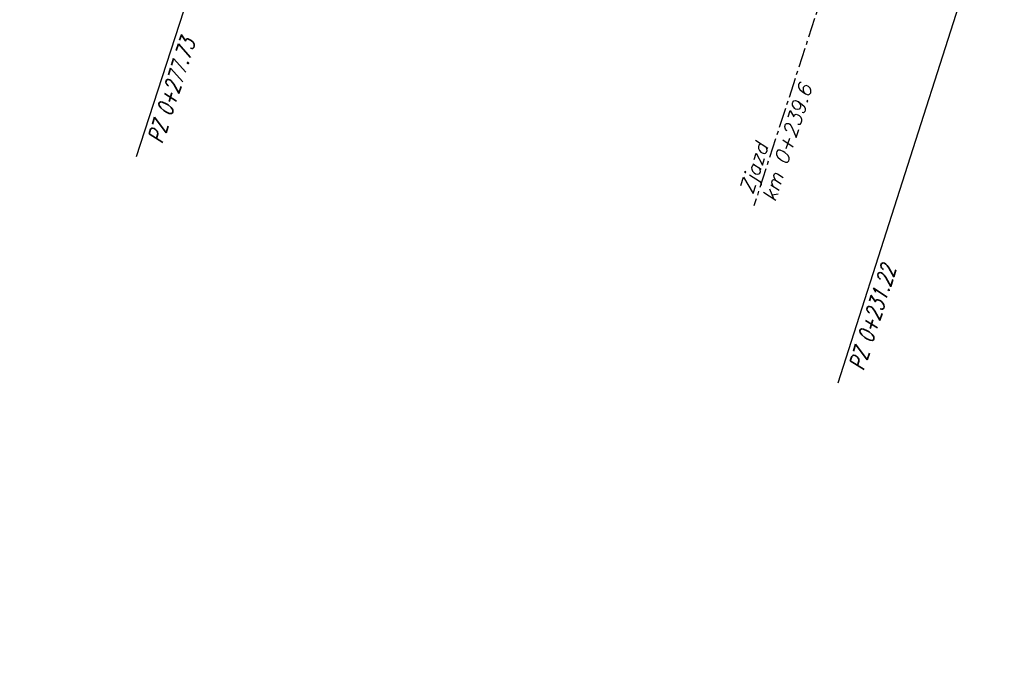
# Model space of a CAD drawing. Header units: metres. Extents: x 8431043 to 8456388, y 5766167 to 5771876.
# Tile 19 of 31: x 8434208 to 8434271, y 5770193 to 5770234. Entities that reach past the tile are written whole.
import ezdxf

# ---------------------------------------------------------------- set-up
doc = ezdxf.new("R2010")
doc.units = ezdxf.units.M
doc.linetypes.add('CENTER', pattern=[2, 1.25, -0.25, 0.25, -0.25])
doc.linetypes.add('CIĄGŁA', pattern=[0])
for name, color, linetype in [('C-DROGI-SYTUACJA-ETYKIETY', 1, 'Continuous'), ('S-5_opis_pkt_geometrycznych', 20, 'Continuous'), ('S-5_opis_Zjazd_ist_L', 7, 'Continuous')]:
    doc.layers.add(name, color=color, linetype=linetype)
doc.layers.add('linia', color=7, linetype='CIĄGŁA', lineweight=20)
doc.layers.add('WYMIARY', color=253, linetype='Continuous', lineweight=13)
doc.styles.add('! rom po 1.8mm', font='romans.shx', dxfattribs={"width": 0.75, "oblique": 15})
doc.styles.add('! romans poch 1.8 mm szer 1', font='romans.shx', dxfattribs={"oblique": 15, "height": 1.8})
doc.styles.add('ISOCP', font='geniso.shx')
doc.styles.add('własny_500', font='isocp.shx', dxfattribs={"width": 0.9, "height": 1.2})
doc.dimstyles.new('kopia własny 500', dxfattribs={"dimtxt": 1.2, "dimasz": 0.8, "dimexe": 0.1795, "dimexo": 0.0625, "dimgap": 0.09, "dimtad": 3, "dimdec": 1, "dimzin": 0, "dimdsep": 46, "dimtxsty": 'własny_500', "dimblk": 'ARCHTICK', "dimcen": 0.09, "dimaunit": 2, "dimadec": 4, "dimazin": 0, "dimtfac": 1, "dimtdec": 1, "dimtofl": 0, "dimtmove": 2, "dimatfit": 3, "dimldrblk": 'ARCHTICK', "dimfxl": 1, "dimtolj": 1, "dimtzin": 0, "dimarcsym": 0})

# ---------------------------------------------------------------- blocks, each defined once
blk = doc.blocks.new('_ARCHTICK')
at = {"color": 0, "linetype": 'ByBlock', "const_width": 0.15}
blk.add_lwpolyline([(-0.5, -0.5), (0.5, 0.5)], dxfattribs=at)
blk = doc.blocks.new('*D68')
at = {"layer": 'Defpoints', "color": 0, "transparency": 16777216}
for p in [(8434103.31, 5770299.555), (8434102.578, 5770297.403), (8434358.232, 5770212.869)]:
    blk.add_point(p, dxfattribs=at)
at = {"layer": 'WYMIARY', "color": 0, "lineweight": -2, "transparency": 16777216}
blk.add_line((8434102.578, 5770297.403), (8434103.31, 5770299.555), dxfattribs=at)
at = {"layer": 'WYMIARY', "color": 0, "lineweight": -2, "transparency": 16777216, "xscale": 0.75, "yscale": 0.75, "zscale": 0.75}
for p, rotation in [((8434103.31, 5770299.555), 71.21936853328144), ((8434102.578, 5770297.403), 251.2193685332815)]:
    blk.add_blockref('_ARCHTICK', p, dxfattribs=dict(at, rotation=rotation))
at = {"layer": 'WYMIARY', "color": 0, "transparency": 16777216, "insert": (8434102.267, 5770298.709), "char_height": 1.25, "attachment_point": 5, "rotation": 71.21937, "style": 'ISOCP'}
blk.add_mtext('\\A1;2.3', dxfattribs=at)
blk = doc.blocks.new('*D75')
at = {"layer": 'Defpoints', "color": 0, "transparency": 16777216}
for p in [(8434749.828, 5771876.32), (8434750.943, 5771875.576), (8432377.706, 5768319.94)]:
    blk.add_point(p, dxfattribs=at)
at = {"layer": 'WYMIARY', "color": 0, "lineweight": -2, "transparency": 16777216}
blk.add_line((8432378.821, 5768319.196), (8434750.943, 5771875.576), dxfattribs=at)
at = {"layer": 'WYMIARY', "color": 0, "lineweight": -2, "transparency": 16777216, "xscale": 0.75, "yscale": 0.75, "zscale": 0.75}
for p, rotation in [((8434750.943, 5771875.576), 56.29653123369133), ((8432378.821, 5768319.196), 236.2965312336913)]:
    blk.add_blockref('_ARCHTICK', p, dxfattribs=dict(at, rotation=rotation))
at = {"layer": 'WYMIARY', "color": 0, "transparency": 16777216, "insert": (8433564.287, 5770097.783), "char_height": 1.25, "attachment_point": 5, "rotation": 56.29653, "style": 'ISOCP'}
blk.add_mtext('\\A1;4274.9', dxfattribs=at)
blk = doc.blocks.new('*U82')
at = {"layer": 'S-5_opis_pkt_geometrycznych', "color": 20, "linetype": 'Continuous', "lineweight": -3}
for p, q in [((8434215.88, 5770225.7), (8434226.176, 5770257.466)), ((8434260.27, 5770211.367), (8434270.421, 5770243.126))]:
    blk.add_line(p, q, dxfattribs=at)
at = {"layer": 'S-5_opis_pkt_geometrycznych', "color": 20, "linetype": 'Continuous', "lineweight": -3, "char_height": 1, "attachment_point": 3, "style": '! rom po 1.8mm'}
for s, insert, rotation in [('{\\C256;PZ 0+277.73}', (8434218.669, 5770233.291), 72.04118), ('{\\C256;PZ 0+231.22}', (8434263.012, 5770218.92), 72.27367)]:
    blk.add_mtext(s, dxfattribs=dict(at, insert=insert, rotation=rotation))
blk = doc.blocks.new('sdd')
at = {"layer": 'C-DROGI-SYTUACJA-ETYKIETY', "color": 4, "linetype": 'Continuous', "lineweight": 35}
blk.add_blockref('*U82', (0, 0), dxfattribs=at)
blk = doc.blocks.new('dfggg')
at = {"layer": 'S-5_opis_Zjazd_ist_L', "color": 1, "linetype": 'CENTER', "lineweight": -3}
blk.add_line((8434261.254, 5770242.059), (8434254.944, 5770222.591), dxfattribs=at)
at = {"layer": 'S-5_opis_Zjazd_ist_L', "color": 1, "linetype": 'Continuous', "lineweight": -3, "insert": (8434255.155, 5770223.171), "char_height": 0.9, "attachment_point": 4, "rotation": 72.04118, "style": '! romans poch 1.8 mm szer 1'}
blk.add_mtext('Zjazd\\Pkm 0+239.6', dxfattribs=at)

msp = doc.modelspace()

# ---------------------------------------------------------------- block references
at = {"layer": 'C-DROGI-SYTUACJA-ETYKIETY'}
msp.add_blockref('dfggg', (0, 0), dxfattribs=at)
at = {"layer": 'linia', "color": 4, "lineweight": 35}
msp.add_blockref('sdd', (0, 0), dxfattribs=at)

# ---------------------------------------------------------------- dimensions: what is measured, and where the dimension line sits
at = {"layer": 'WYMIARY', "color": 5}
dim = msp.add_aligned_dim(p1=(8432377.706, 5768319.94), p2=(8434749.828, 5771876.32), distance=-1.34, dimstyle='kopia własny 500', override={"dimtxt": 1.25, "dimasz": 0.75, "dimtxsty": 'ISOCP', "dimse1": 1, "dimse2": 1, "dimtmove": 1}, dxfattribs=at)
dim.commit()
dim.dimension.update_dxf_attribs({"geometry": '*D75', "text_midpoint": (8433564.287, 5770097.783)})
dim = msp.add_linear_dim(base=(8434103.31, 5770299.555), p1=(8434102.578, 5770297.403), p2=(8434358.232, 5770212.869), angle=71.21937, dimstyle='kopia własny 500', override={"dimtxt": 1.25, "dimasz": 0.75, "dimtxsty": 'ISOCP', "dimse1": 1, "dimse2": 1, "dimtmove": 1}, dxfattribs=at)
dim.commit()
dim.dimension.update_dxf_attribs({"geometry": '*D68', "text_midpoint": (8434102.267, 5770298.709)})

doc.saveas('drawing.dxf')
